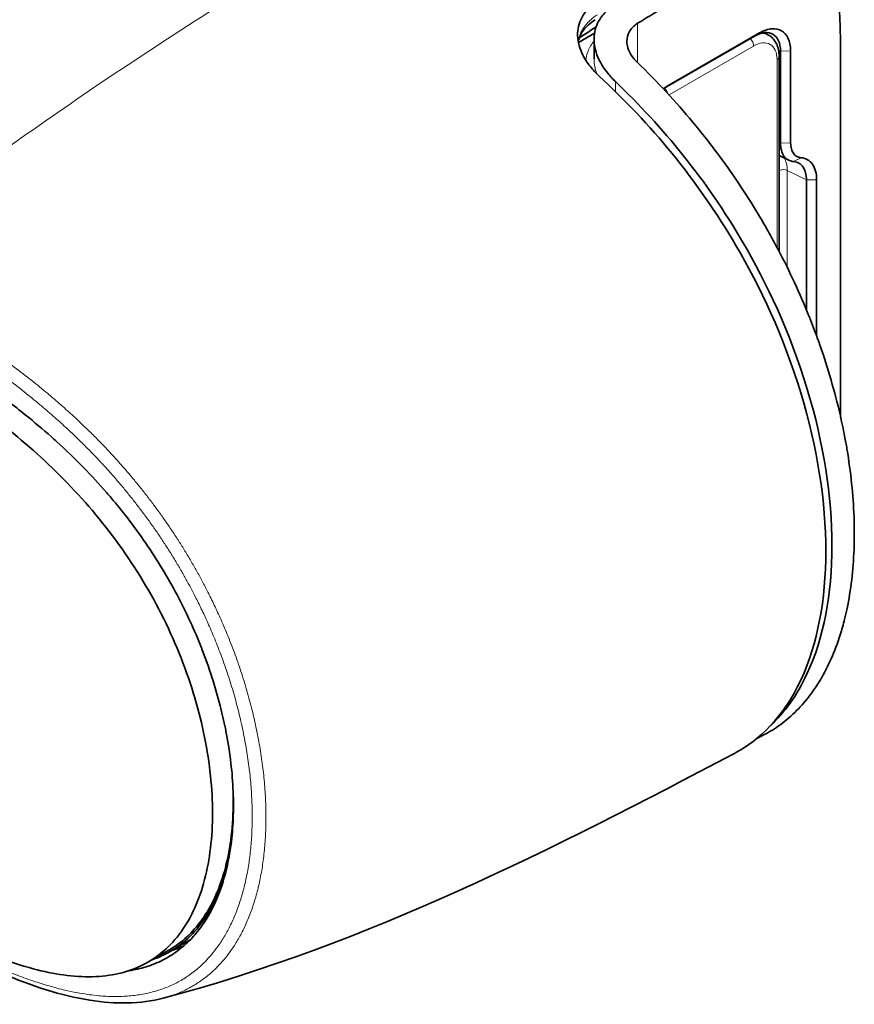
# Model space of a CAD drawing. Header units: millimetres. Extents: x 5 to 415, y 5 to 292.
# Tile 67 of 123: x 288 to 311, y 217 to 244. Entities that reach past the tile are written whole.
import ezdxf

# ---------------------------------------------------------------- set-up
doc = ezdxf.new("R2010")
doc.units = ezdxf.units.MM
doc.layers.add('Sichtbar (ISO)', color=7, linetype='Continuous', lineweight=35)
doc.layers.add('Sichtbar schmal (ISO)', color=7, linetype='Continuous', lineweight=18)

msp = doc.modelspace()

# ---------------------------------------------------------------- linework, layer by layer
at = {"layer": 'Sichtbar (ISO)'}
for p, q in [((304.00336877, 243.17023291), (303.56350809, 242.91627923)), ((303.98916847, 242.99903446), (303.98916847, 242.47056219)), ((308.35861277, 243.08788863), (305.8953903, 241.66574648)), ((308.49489407, 243.17217027), (305.98454416, 241.72281907)), ((308.74436756, 243.11473415), (308.63026808, 243.18060951)), ((309.34310951, 240.17730512), (309.34310951, 242.68245401)), ((309.03076366, 237.22163778), (309.03076366, 242.52952966)), ((309.06528848, 240.17449784), (309.06528848, 242.67987964)), ((310.70459776, 232.70887271), (310.70459728, 242.45995415)), ((309.03076366, 239.83681787), (309.29187116, 239.70641415)), ((309.77239526, 235.63424436), (309.77239526, 239.16894345)), ((310.05021629, 234.92174569), (310.05021629, 239.1717075)), ((292.92949384, 218.4346133), (292.43451909, 218.1488395)), ((292.40955502, 218.19216003), (291.84386959, 217.8655614))]:
    msp.add_line(p, q, dxfattribs=at)
for points, knots in [([(310.70459796, 242.45995453), (310.70460838, 242.99661389), (310.69283501, 243.60385095), (310.6044512, 244.56144942), (310.53969389, 244.93461763), (310.34776134, 245.44059314), (310.2504345, 245.57168349), (310.01322237, 245.78149922), (309.85834828, 245.81689489), (309.54843319, 245.83621892), (309.3408167, 245.79134317), (308.73450178, 245.58387667), (308.26225749, 245.32684982), (307.76686334, 245.02253949)], [-0.57849773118, -0.57849773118, -0.57849773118, -0.57849773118, -0.50501068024, -0.50501068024, -0.4426948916, -0.4426948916, -0.39366512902, -0.39366512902, -0.32006885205, -0.32006885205, -0.21028722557, -0.21028722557, -0.00000166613, -0.00000166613, -0.00000166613, -0.00000166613]), ([(307.76686334, 245.02253949), (307.35673316, 244.77067061), (306.89437494, 244.48737406), (306.09297316, 243.99643487), (305.62699851, 243.71104859), (305.17692856, 243.43500659)], [0.00000166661, 0.00000166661, 0.00000166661, 0.00000166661, 0.17409293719, 0.17409293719, 0.36945264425, 0.36945264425, 0.36945264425, 0.36945264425]), ([(304.12848356, 242.00054069), (304.04056677, 242.08184051), (303.960772, 242.16691363), (303.80856429, 242.35681452), (303.73978008, 242.46209713), (303.59646561, 242.74514682), (303.54767868, 242.92371025), (303.53849187, 243.27066977), (303.57668972, 243.43610825), (303.70328807, 243.67715058), (303.7633447, 243.7604767), (303.90637965, 243.91192405), (303.98803436, 243.98007651), (304.07997359, 244.04109017)], [-0.31314198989, -0.31314198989, -0.31314198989, -0.31314198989, -0.27423587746, -0.27423587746, -0.22913152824, -0.22913152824, -0.15516820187, -0.15516820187, -0.08249645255, -0.08249645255, -0.0404715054, -0.0404715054, -0.000001, -0.000001, -0.000001, -0.000001]), ([(304.52646108, 243.92288677), (304.43037674, 243.85906608), (304.3455509, 243.78724939), (304.19637675, 243.62474565), (304.13425756, 243.53369493), (304.01766, 243.28991481), (303.98478779, 243.13169373), (303.99464919, 242.79757349), (304.03986714, 242.62411099), (304.1833814, 242.32319494), (304.26520621, 242.19628811), (304.3984365, 242.03236279), (304.43431724, 241.99127456), (304.48954889, 241.93218746), (304.50743677, 241.91363178), (304.54183047, 241.8790163), (304.55824972, 241.86292145), (304.57497148, 241.84697501)], [0.000001, 0.000001, 0.000001, 0.000001, 0.04229690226, 0.04229690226, 0.08737080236, 0.08737080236, 0.15581830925, 0.15581830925, 0.22659534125, 0.22659534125, 0.27994387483, 0.27994387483, 0.29815190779, 0.29815190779, 0.30659211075, 0.30659211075, 0.31404090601, 0.31404090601, 0.31404090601, 0.31404090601]), ([(304.02308344, 243.53405852), (303.88896095, 243.44761931), (303.78055027, 243.34845731), (303.62923378, 243.14812412), (303.58201605, 243.04588903), (303.5590889, 242.94011015)], [0, 0, 0, 0, 0.06302574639, 0.06302574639, 0.12403302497, 0.12403302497, 0.12403302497, 0.12403302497]), ([(305.16469583, 242.37490701), (305.15778092, 242.38160691), (305.15097179, 242.3883618), (305.13676265, 242.40279743), (305.12939096, 242.41049097), (305.1024232, 242.43941413), (305.0837387, 242.46103701), (305.01248563, 242.55033631), (304.96950012, 242.62094807), (304.90140736, 242.7808695), (304.88265239, 242.86983098), (304.88554427, 243.04138987), (304.90627197, 243.12277584), (304.97156515, 243.24543061), (305.0046601, 243.29017435), (305.08298182, 243.36965202), (305.12723261, 243.40452648), (305.17692856, 243.43500659)], [-0.15906701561, -0.15906701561, -0.15906701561, -0.15906701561, -0.15593909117, -0.15593909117, -0.1524343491, -0.1524343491, -0.14286981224, -0.14286981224, -0.11364227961, -0.11364227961, -0.07808976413, -0.07808976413, -0.04334845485, -0.04334845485, -0.02109545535, -0.02109545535, -0.00000099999, -0.00000099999, -0.00000099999, -0.00000099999]), ([(308.49489406, 243.17215491), (308.5537829, 243.20609582), (308.61260853, 243.23257375), (308.72776359, 243.27039699), (308.7841054, 243.2817405), (308.93330233, 243.29185762), (309.02116185, 243.27429614), (309.16844387, 243.1892543), (309.22757836, 243.12194102), (309.29340622, 242.98767046), (309.31174955, 242.93320823), (309.33656493, 242.81458069), (309.34304539, 242.75040607), (309.34309621, 242.68244633)], [-0.1883453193, -0.1883453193, -0.1883453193, -0.1883453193, -0.1633606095, -0.1633606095, -0.13836563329, -0.13836563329, -0.09417089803, -0.09417089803, -0.04997639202, -0.04997639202, -0.0249839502, -0.0249839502, -0.00000315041, -0.00000315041, -0.00000315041, -0.00000315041]), ([(309.06528373, 242.679887), (309.0660744, 242.78733826), (309.04893212, 242.88283709), (308.97808605, 243.03913798), (308.92561978, 243.09881505), (308.79531604, 243.17403683), (308.71868879, 243.18888289), (308.54665092, 243.17280322), (308.45277785, 243.14140895), (308.35862884, 243.08787996)], [-0.15744317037, -0.15744317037, -0.15744317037, -0.15744317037, -0.11780686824, -0.11780686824, -0.07871986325, -0.07871986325, -0.03963288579, -0.03963288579, -0.0000027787, -0.0000027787, -0.0000027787, -0.0000027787]), ([(308.74436756, 243.11473415), (308.78363746, 243.09206165), (308.81974211, 243.06398821), (308.88322237, 242.9997488), (308.91060839, 242.96364871), (308.95638242, 242.886342), (308.97481501, 242.84514547), (309.00358971, 242.75949893), (309.01395285, 242.71503113), (309.02753889, 242.62382613), (309.03076366, 242.57707516), (309.03076366, 242.52952966)], [0.7853981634, 0.7853981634, 0.7853981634, 0.7853981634, 0.94247779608, 0.94247779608, 1.09955742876, 1.09955742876, 1.25663706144, 1.25663706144, 1.41371669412, 1.41371669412, 1.57079632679, 1.57079632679, 1.57079632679, 1.57079632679]), ([(308.61526214, 224.05609822), (308.65399807, 224.07652618), (308.69229128, 224.09762889), (308.73014204, 224.11940725), (308.80744571, 224.1638858), (308.88290388, 224.21118273), (308.95655357, 224.26123387), (309.1126936, 224.36734413), (309.26073367, 224.48580133), (309.40099349, 224.6165036), (309.5412533, 224.74720587), (309.67372992, 224.8901505), (309.79839729, 225.04574131), (309.87595196, 225.14253323), (309.9504772, 225.24423957), (310.02176275, 225.35082646), (310.06506711, 225.41557557), (310.10717564, 225.48212574), (310.14806437, 225.55045206), (310.25626219, 225.73125391), (310.35590937, 225.92447487), (310.44655134, 226.12965383), (310.53719332, 226.33483279), (310.61882186, 226.55197693), (310.69086509, 226.78028652), (310.73496047, 226.92002756), (310.77546909, 227.06395319), (310.81228362, 227.21194818), (310.83561685, 227.30574812), (310.85746587, 227.4011827), (310.877808, 227.49822835), (310.9302454, 227.74838997), (310.97263503, 228.00926336), (311.00448301, 228.2789751), (311.03633098, 228.54868683), (311.05766304, 228.8272167), (311.06829668, 229.11348572), (311.07356604, 229.2553423), (311.07620706, 229.3991007), (311.07620729, 229.54444203), (311.07620753, 229.69240204), (311.07347089, 229.84200233), (311.06800972, 229.99289188), (311.05718405, 230.29200045), (311.03565891, 230.59617127), (311.00360473, 230.90415411), (310.97155056, 231.21213696), (310.92893358, 231.52394743), (310.87630954, 231.83680195), (310.85638846, 231.95523452), (310.83503941, 232.07381115), (310.81228252, 232.19250092), (310.77492422, 232.38734508), (310.73377328, 232.58249293), (310.68892818, 232.7777648), (310.61676559, 233.09198697), (310.5350223, 233.40654857), (310.44428933, 233.7198867), (310.35355637, 234.03322482), (310.25385768, 234.34533337), (310.14537756, 234.65588011), (310.10535037, 234.77046622), (310.06412669, 234.88483661), (310.0217466, 234.99888049), (309.94926986, 235.19391383), (309.87340946, 235.38799077), (309.7945097, 235.58051539), (309.66947405, 235.88561695), (309.53683813, 236.18684875), (309.39654491, 236.48492607), (309.2562517, 236.78300339), (309.10828956, 237.07791573), (308.95265435, 237.36948194), (308.88018516, 237.50524537), (308.80604886, 237.64028585), (308.73015633, 237.77469817), (308.64306168, 237.92895043), (308.55365434, 238.08237624), (308.46183308, 238.23515325), (308.29000063, 238.52105709), (308.10971851, 238.80468934), (307.92090611, 239.08578824), (307.73209371, 239.36688715), (307.53477917, 239.64547034), (307.32754357, 239.92251371), (307.23052765, 240.05220966), (307.13132047, 240.18157493), (307.0298371, 240.3105545), (306.91454196, 240.45708803), (306.79630871, 240.60312305), (306.67499549, 240.7487014), (306.44690175, 241.02241858), (306.2079736, 241.29450219), (305.9565207, 241.56569053), (305.70506781, 241.83687887), (305.44107419, 242.10712206), (305.16469583, 242.37490701)], [0.18266734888, 0.18266734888, 0.18266734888, 0.18266734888, 0.190631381, 0.190631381, 0.190631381, 0.20689655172, 0.20689655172, 0.20689655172, 0.24137931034, 0.24137931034, 0.24137931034, 0.27586206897, 0.27586206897, 0.27586206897, 0.29731354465, 0.29731354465, 0.29731354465, 0.31034482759, 0.31034482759, 0.31034482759, 0.34482758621, 0.34482758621, 0.34482758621, 0.37931034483, 0.37931034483, 0.37931034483, 0.4004161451, 0.4004161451, 0.4004161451, 0.41379310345, 0.41379310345, 0.41379310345, 0.44827586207, 0.44827586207, 0.44827586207, 0.48275862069, 0.48275862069, 0.48275862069, 0.49984606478, 0.49984606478, 0.49984606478, 0.51724137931, 0.51724137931, 0.51724137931, 0.55172413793, 0.55172413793, 0.55172413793, 0.58620689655, 0.58620689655, 0.58620689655, 0.59926050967, 0.59926050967, 0.59926050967, 0.62068965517, 0.62068965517, 0.62068965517, 0.65517241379, 0.65517241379, 0.65517241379, 0.68965517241, 0.68965517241, 0.68965517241, 0.70237868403, 0.70237868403, 0.70237868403, 0.72413793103, 0.72413793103, 0.72413793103, 0.75862068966, 0.75862068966, 0.75862068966, 0.79310344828, 0.79310344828, 0.79310344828, 0.80915982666, 0.80915982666, 0.80915982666, 0.8275862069, 0.8275862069, 0.8275862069, 0.86206896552, 0.86206896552, 0.86206896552, 0.89655172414, 0.89655172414, 0.89655172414, 0.9126945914, 0.9126945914, 0.9126945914, 0.93103448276, 0.93103448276, 0.93103448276, 0.96551724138, 0.96551724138, 0.96551724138, 1, 1, 1, 1]), ([(307.78029547, 223.53212496), (307.80535543, 223.54527219), (307.83025821, 223.55870047), (308.4698214, 223.91308082), (309.13856766, 224.51235305), (310.07589309, 226.53303194), (310.30146558, 227.73159865), (310.3014677, 230.39956065), (310.07588975, 231.85854304), (309.15264074, 234.9148955), (308.50083338, 236.28005023), (307.33749161, 238.26795002), (306.74998739, 239.10985521), (305.48941744, 240.65744222), (304.81885134, 241.36192587), (304.12848356, 242.00054069)], [-2.1392751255, -2.1392751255, -2.1392751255, -2.1392751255, -2.1233366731, -2.1233366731, -1.7272923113, -1.7272923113, -1.3629992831, -1.3629992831, -0.9987001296, -0.9987001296, -0.614094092, -0.614094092, -0.3058953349, -0.3058953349, -0.0000030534, -0.0000030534, -0.0000030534, -0.0000030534]), ([(304.57497148, 241.84697501), (305.21461507, 241.23603775), (305.83655409, 240.56542948), (307.00565528, 239.10282129), (307.55151054, 238.31276196), (308.68046166, 236.38342259), (309.32688471, 235.02625408), (310.24324264, 231.99213173), (310.46747751, 230.54112393), (310.4674752, 227.88824548), (310.24324636, 226.69609955), (309.5133819, 225.12219811), (309.16597366, 224.65788787), (308.79373062, 224.30721707)], [0.0000032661, 0.0000032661, 0.0000032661, 0.0000032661, 0.2855394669, 0.2855394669, 0.5715444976, 0.5715444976, 0.9529544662, 0.9529544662, 1.315475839, 1.315475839, 1.6779904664, 1.6779904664, 1.9080157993, 1.9080157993, 1.9080157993, 1.9080157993]), ([(309.065284, 240.17450022), (309.06569885, 240.1029145), (309.07403343, 240.03640279), (309.10668265, 239.91668422), (309.13084408, 239.86400355), (309.19294776, 239.77599964), (309.23061891, 239.74104548), (309.31799136, 239.69066163), (309.36730765, 239.67546676), (309.42071275, 239.67079162)], [-0.10484355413, -0.10484355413, -0.10484355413, -0.10484355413, -0.07862175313, -0.07862175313, -0.05241210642, -0.05241210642, -0.02621344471, -0.02621344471, -0.00000164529, -0.00000164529, -0.00000164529, -0.00000164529]), ([(309.62594904, 239.77507166), (309.58320865, 239.77890117), (309.54377355, 239.79121942), (309.47395294, 239.83146705), (309.44354641, 239.85940332), (309.39419391, 239.92959087), (309.37526917, 239.97181149), (309.34974094, 240.06716518), (309.34313382, 240.12032657), (309.34311485, 240.17730821)], [0.000001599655, 0.000001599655, 0.000001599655, 0.000001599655, 0.020942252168, 0.020942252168, 0.041877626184, 0.041877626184, 0.062812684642, 0.062812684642, 0.083753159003, 0.083753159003, 0.083753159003, 0.083753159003]), ([(310.05020306, 239.17169986), (310.05018554, 239.25718265), (310.04027851, 239.33693043), (310.00198714, 239.47996913), (309.97359781, 239.54330157), (309.89956909, 239.64858914), (309.85396109, 239.69049942), (309.74922843, 239.75087685), (309.6900728, 239.76935323), (309.62595498, 239.77508695)], [0.00000165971, 0.00000165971, 0.00000165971, 0.00000165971, 0.03141375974, 0.03141375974, 0.06281743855, 0.06281743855, 0.09422125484, 0.09422125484, 0.12563372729, 0.12563372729, 0.12563372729, 0.12563372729]), ([(309.420721, 239.67079581), (309.47443585, 239.66595723), (309.5239034, 239.65068456), (309.61127424, 239.60030735), (309.64878073, 239.56544048), (309.71023997, 239.4777598), (309.73391215, 239.42531522), (309.76530117, 239.30620975), (309.77286828, 239.24008322), (309.77240286, 239.16894792)], [0.00000492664, 0.00000492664, 0.00000492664, 0.00000492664, 0.02621210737, 0.02621210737, 0.05241009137, 0.05241009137, 0.0786306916, 0.0786306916, 0.10486160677, 0.10486160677, 0.10486160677, 0.10486160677]), ([(291.32349694, 217.63335456), (291.48789404, 217.65842538), (291.64338594, 217.69396426), (291.7919136, 217.73962815), (291.95117708, 217.78859269), (292.10237115, 217.84931738), (292.24523319, 217.92142168), (292.38809523, 217.99352598), (292.52266782, 218.07694222), (292.64981452, 218.17138221), (292.77696121, 218.26582219), (292.89666447, 218.37130818), (293.00906503, 218.48786831), (293.11267185, 218.59530927), (293.21006891, 218.71216732), (293.30109202, 218.83869746), (293.3088177, 218.84943684), (293.31649734, 218.86024604), (293.32413091, 218.8711251), (293.42170233, 219.0101799), (293.51176731, 219.1606281), (293.5940743, 219.32254016), (293.67638129, 219.48445221), (293.75091176, 219.65784644), (293.81701177, 219.84236633), (293.86756172, 219.98347781), (293.9131773, 220.13109891), (293.95351695, 220.28490592), (293.96592614, 220.33221969), (293.97783618, 220.38011838), (293.98923937, 220.42859059), (294.0377119, 220.63463562), (294.07699774, 220.85107047), (294.10651153, 221.07609044), (294.13602532, 221.3011104), (294.15577809, 221.53470729), (294.16550508, 221.7751571), (294.170219, 221.8916845), (294.17258079, 222.00982001), (294.17258017, 222.12930507), (294.17257951, 222.25637282), (294.16990685, 222.38496675), (294.16457947, 222.51475904), (294.15424261, 222.76659834), (294.13390047, 223.02295699), (294.10386298, 223.28175974), (294.07382549, 223.54056248), (294.03409178, 223.801809), (293.98519945, 224.06338289), (293.9750293, 224.11779319), (293.96446373, 224.17221749), (293.95350724, 224.22664421), (293.91179113, 224.43387033), (293.86440888, 224.64112757), (293.8116756, 224.8477556), (293.74509224, 225.10865328), (293.66998661, 225.36854517), (293.58683538, 225.62655894), (293.50368414, 225.88457272), (293.41247776, 226.14070783), (293.31377092, 226.39377972), (293.3095566, 226.4045847), (293.30532861, 226.41538411), (293.30108698, 226.4261779), (293.20598196, 226.66819395), (293.10402707, 226.90737828), (292.9957975, 227.14317552), (292.88274094, 227.38948918), (292.7628668, 227.63211322), (292.63595697, 227.8717252), (292.51135223, 228.10698507), (292.37995916, 228.33933946), (292.24137533, 228.5690409), (292.23881165, 228.57329019), (292.23624549, 228.57753857), (292.23367686, 228.58178604), (292.09225744, 228.81563642), (291.94340131, 229.04675829), (291.7857169, 229.27695413), (291.62803249, 229.50714998), (291.46149994, 229.736402), (291.28513152, 229.96499301), (291.14432109, 230.14749733), (290.99724888, 230.3295986), (290.84232511, 230.51232357), (290.80320318, 230.55846597), (290.76357959, 230.60464574), (290.72342645, 230.65088179), (290.52426598, 230.88021366), (290.31212324, 231.11091715), (290.08502537, 231.34325951), (289.8579275, 231.57560188), (289.6159075, 231.80965248), (289.35406203, 232.04758654), (289.30564638, 232.09158093), (289.25654942, 232.13570658), (289.20674814, 232.17996437), (288.98721004, 232.37506518), (288.75397884, 232.57274928), (288.5047608, 232.77347988), (288.19900872, 233.01974536), (287.86916933, 233.27042231), (287.5162158, 233.52314248), (287.48880683, 233.54276772), (287.46125811, 233.56240661), (287.43356992, 233.58205868), (287.10470894, 233.81547224), (286.75614873, 234.05062327), (286.38744387, 234.28821075), (286.13050713, 234.45377666), (285.86375976, 234.62057548), (285.58680517, 234.78953776), (285.43286788, 234.88345061), (285.27577943, 234.97803845), (285.11543102, 235.07356441), (284.6665935, 235.34095487), (284.19234221, 235.61528436), (283.69323315, 235.90344102)], [0.21803808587, 0.21803808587, 0.21803808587, 0.21803808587, 0.24324324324, 0.24324324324, 0.24324324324, 0.27027027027, 0.27027027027, 0.27027027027, 0.2972972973, 0.2972972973, 0.2972972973, 0.32432432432, 0.32432432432, 0.32432432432, 0.34923687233, 0.34923687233, 0.34923687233, 0.35135135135, 0.35135135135, 0.35135135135, 0.37837837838, 0.37837837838, 0.37837837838, 0.40540540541, 0.40540540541, 0.40540540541, 0.42607430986, 0.42607430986, 0.42607430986, 0.43243243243, 0.43243243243, 0.43243243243, 0.45945945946, 0.45945945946, 0.45945945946, 0.48648648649, 0.48648648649, 0.48648648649, 0.49958439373, 0.49958439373, 0.49958439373, 0.51351351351, 0.51351351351, 0.51351351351, 0.54054054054, 0.54054054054, 0.54054054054, 0.56756756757, 0.56756756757, 0.56756756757, 0.57318949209, 0.57318949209, 0.57318949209, 0.59459459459, 0.59459459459, 0.59459459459, 0.62162162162, 0.62162162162, 0.62162162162, 0.64864864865, 0.64864864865, 0.64864864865, 0.64980257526, 0.64980257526, 0.64980257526, 0.67567567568, 0.67567567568, 0.67567567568, 0.7027027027, 0.7027027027, 0.7027027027, 0.72923883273, 0.72923883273, 0.72923883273, 0.72972972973, 0.72972972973, 0.72972972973, 0.75675675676, 0.75675675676, 0.75675675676, 0.78378378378, 0.78378378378, 0.78378378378, 0.80536183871, 0.80536183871, 0.80536183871, 0.81081081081, 0.81081081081, 0.81081081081, 0.83783783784, 0.83783783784, 0.83783783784, 0.86486486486, 0.86486486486, 0.86486486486, 0.8698622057, 0.8698622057, 0.8698622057, 0.89189189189, 0.89189189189, 0.89189189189, 0.91891891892, 0.91891891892, 0.91891891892, 0.92101773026, 0.92101773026, 0.92101773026, 0.94594594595, 0.94594594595, 0.94594594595, 0.96331749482, 0.96331749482, 0.96331749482, 0.97297297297, 0.97297297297, 0.97297297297, 1, 1, 1, 1]), ([(283.23361855, 235.5101589), (283.8715959, 235.14183529), (284.50198349, 234.77762858), (285.12404762, 234.39812188), (285.74611149, 234.01861533), (286.35985191, 233.6238088), (286.96132965, 233.19689898), (287.56280739, 232.76998916), (288.15202247, 232.31097605), (288.71828928, 231.8077458), (289.28455609, 231.30451555), (289.82787465, 230.75706816), (290.33148734, 230.16310848), (290.83510003, 229.56914879), (291.29900685, 228.92867681), (291.70607762, 228.25395543), (292.11314839, 227.57923405), (292.46338311, 226.87026328), (292.74592728, 226.15122796), (293.02847145, 225.43219265), (293.24332507, 224.70309278), (293.38675144, 223.99060007), (293.5301778, 223.27810736), (293.6021769, 222.58222181), (293.60218044, 221.92790176), (293.60218398, 221.27358171), (293.53019195, 220.66082717), (293.38676122, 220.11393791), (293.2433305, 219.56704866), (293.02846108, 219.08602469), (292.74593145, 218.69324383), (292.46340182, 218.30046297), (292.11321198, 217.99592522), (291.70612395, 217.79125005), (291.29903592, 217.58657489), (290.83504971, 217.48176231), (290.33143669, 217.46931772), (289.82782366, 217.45687313), (289.28458382, 217.53679654), (288.71834782, 217.68743035), (288.15211182, 217.83806415), (287.56287965, 218.05940834), (286.96136249, 218.3270393), (286.35984533, 218.59467026), (285.74604318, 218.90858798), (285.12400963, 219.24736254), (284.5113256, 219.58104512), (283.89065575, 219.93884292), (283.26238585, 220.30157472)], [0, 0, 0, 0, 0.0625587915, 0.0625587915, 0.0625587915, 0.1251175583, 0.1251175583, 0.1251175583, 0.1876763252, 0.1876763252, 0.1876763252, 0.250235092, 0.250235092, 0.250235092, 0.3127938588, 0.3127938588, 0.3127938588, 0.3753526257, 0.3753526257, 0.3753526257, 0.4379113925, 0.4379113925, 0.4379113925, 0.5004701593, 0.5004701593, 0.5004701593, 0.5630289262, 0.5630289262, 0.5630289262, 0.625587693, 0.625587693, 0.625587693, 0.6881464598, 0.6881464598, 0.6881464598, 0.7507052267, 0.7507052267, 0.7507052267, 0.8132639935, 0.8132639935, 0.8132639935, 0.8758227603, 0.8758227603, 0.8758227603, 0.9383815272, 0.9383815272, 0.9383815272, 1, 1, 1, 1]), ([(294.16303748, 222.55070795), (294.16625524, 222.45109846), (294.1786337, 221.69179985), (294.02388534, 220.37467126), (293.40390962, 218.98674372), (292.75829941, 218.3935077), (292.40955502, 218.19216003)], [-0.50870926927, -0.50870926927, -0.50870926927, -0.50870926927, -0.49952328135, -0.43808706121, -0.37665084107, -0.32225764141, -0.32225764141, -0.32225764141, -0.32225764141]), ([(293.96761889, 220.33977986), (293.82369095, 219.8190284), (293.61410247, 219.35969524), (293.34210894, 218.98157439), (293.05788284, 218.58644804), (292.70551231, 218.28000308), (292.29596173, 218.07409014), (292.1868795, 218.01924602), (292.07374091, 217.97153366), (291.95688035, 217.93080819)], [0.5657213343, 0.5657213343, 0.5657213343, 0.5657213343, 0.62558768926, 0.62558768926, 0.62558768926, 0.68814645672, 0.68814645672, 0.68814645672, 0.70480874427, 0.70480874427, 0.70480874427, 0.70480874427]), ([(292.26237835, 216.88775368), (291.64469478, 216.7246111), (290.95972894, 216.71857367), (289.48414352, 216.95402559), (288.67647769, 217.21998039), (286.6428522, 218.08137888), (285.40554022, 218.77783934), (284.03589577, 219.56634645), (283.89560923, 219.64733475), (283.75535618, 219.72831206)], [0, 0, 0, 0, 0.3075629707, 0.3075629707, 0.6500839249, 0.6500839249, 1.1713833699, 1.1713833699, 1.2308866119, 1.2308866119, 1.2308866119, 1.2308866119]), ([(292.81289237, 218.30207674), (292.78382609, 218.28915191), (292.7543066, 218.27661142), (292.64696391, 218.23314952), (292.56896187, 218.20549819), (292.49056799, 218.1812192)], [-1.191814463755, -1.191814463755, -1.191814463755, -1.191814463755, -1.180045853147, -1.180045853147, -1.149677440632, -1.149677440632, -1.149677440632, -1.149677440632])]:
    msp.add_open_spline(points, degree=3, knots=knots, dxfattribs=at)
msp.add_rational_spline([(303.58732134, 243.0369034), (303.8170218, 243.18823579), (304.04767033, 243.34019141)], [1.00004292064, 1.00005151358, 1.0000559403], degree=2, dxfattribs=at)
for points in [[(305.87609166, 241.6519426), (305.91204116, 241.67813955), (305.94828755, 241.70184968), (305.98454416, 241.72280047)], [(308.61526194, 224.05609872), (308.54554182, 224.01933096), (308.47578978, 223.98256579), (308.40600496, 223.94580476)], [(307.78029427, 223.53212709), (302.96246049, 221.004879), (297.86563261, 218.36927449), (292.26328355, 216.88799288)], [(292.92949384, 218.4346133), (292.95174531, 218.4474602), (292.97381255, 218.46061975), (292.99569363, 218.47408986)], [(292.26328355, 216.88799289), (292.26298184, 216.88791311), (292.2626801, 216.88783337), (292.26237835, 216.88775368)]]:
    msp.add_open_spline(points, degree=3, dxfattribs=at)
at = {"layer": 'Sichtbar schmal (ISO)'}
for p, q in [((305.17692769, 242.36304604), (305.17692856, 243.43500659)), ((308.49489372, 243.17216363), (308.35863358, 243.0878827)), ((308.33578891, 242.81530347), (306.03118415, 241.48473929)), ((309.01463792, 242.70515325), (309.06528373, 242.679887)), ((309.06529611, 242.67988711), (309.34308069, 242.68244758)), ((308.97218501, 237.33279969), (308.97218501, 242.44788001)), ((304.57496331, 241.57539541), (304.57497148, 241.84695079)), ((305.92674648, 241.6870717), (305.98454155, 241.72280689)), ((288.96286304, 240.71198818), (288.96286304, 240.71200147)), ((309.06528862, 240.17449934), (309.03076366, 240.19174303)), ((309.34311031, 240.17730639), (309.06529061, 240.17449834)), ((309.42070893, 239.6707949), (309.62595096, 239.77507839)), ((309.25121931, 236.78697217), (309.25121072, 239.4292401)), ((309.25121074, 239.42925552), (309.77239134, 239.16895019)), ((309.77240279, 239.1689503), (310.05020976, 239.17170385))]:
    msp.add_line(p, q, dxfattribs=at)
for centre, major_axis, ratio, start_param, end_param in [((308.19436756, 242.89695313), (-0.1, 0.17320508), 0.5773502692, 3.926990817, 5.1416093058), ((308.33578891, 242.08045654), (0.45, 0.77942286), 0.5773502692, 5.4977871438, 7.0685834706), ((308.19436756, 242.1621062), (0.55, 0.95262794), 0.5773502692, 0.4108587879, 0.410902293), ((308.19436756, 242.1621062), (0.55, 0.95262794), 0.5773502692, 0, 0.3119140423), ((308.83076366, 242.52952966), (0.2, 0), 0.5773502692, 5.4977871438, 6.2831853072), ((305.86091518, 241.54973377), (0.1, -0.17320508), 0.5773502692, 1.1077393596, 2.0000166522), ((308.54819861, 239.01912097), (0.49185039, 0.8700114), 0.577335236, 5.4925597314, 5.9906308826), ((309.14896171, 239.36595363), (0.15, 0), 0.5773502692, 0.8208963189, 2.3562591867)]:
    msp.add_ellipse(centre, major_axis=major_axis, ratio=ratio, start_param=start_param, end_param=end_param, dxfattribs=at)
for points, knots in [([(299.81853978, 247.66264504), (299.16678297, 247.26406104), (297.48029611, 246.23135812), (294.75564663, 244.54310047), (291.81323826, 242.66050616), (288.15636193, 240.19263521), (285.57307491, 238.25246844), (283.85992916, 236.82895106)], [0, 0, 0, 0, 0.11786679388, 0.29638494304, 0.4749030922, 0.65342124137, 0.99999844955, 0.99999844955, 0.99999844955, 0.99999844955]), ([(304.07987907, 243.66815137), (304.0422703, 243.6436584), (303.97071288, 243.59287411), (303.87425936, 243.51069903), (303.78948576, 243.4233327), (303.71653754, 243.3309245), (303.65589376, 243.23405479), (303.60784934, 243.13318246), (303.57584494, 243.038356), (303.56198059, 242.976771), (303.55729325, 242.95068798)], [0, 0, 0, 0, 0.05343267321, 0.10610053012, 0.15883097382, 0.21138040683, 0.26378639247, 0.31606666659, 0.36817975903, 0.40579691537, 0.40579691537, 0.40579691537, 0.40579691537]), ([(303.76682975, 242.42685057), (303.7762467, 242.51215003), (303.79648636, 242.59441104), (303.82656083, 242.67309331), (303.86480473, 242.77314886), (303.91895424, 242.86741988), (303.9891689, 242.95562494)], [0.55487444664, 0.55487444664, 0.55487444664, 0.55487444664, 0.66666666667, 0.66666666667, 0.66666666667, 0.80882616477, 0.80882616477, 0.80882616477, 0.80882616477]), ([(304.06735551, 242.05896263), (304.05715011, 242.08673054), (304.03467432, 242.15412233), (304.00826547, 242.26030903), (303.99237993, 242.36988347), (303.98916881, 242.43942535), (303.98916857, 242.47056219)], [0.33610575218, 0.33610575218, 0.33610575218, 0.33610575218, 0.37225407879, 0.42400643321, 0.4756609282, 0.51825715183, 0.51825715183, 0.51825715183, 0.51825715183]), ([(283.85992928, 236.82895035), (284.16686136, 236.65174791), (284.75468466, 236.31231704), (285.59637371, 235.81406721), (286.35723044, 235.34455822), (287.03872702, 234.90174213), (287.64639776, 234.48402147), (288.18694138, 234.09059314), (288.66724653, 233.72063952), (289.09416004, 233.37330618), (289.47401658, 233.04773181), (289.81171868, 232.74372358), (290.11084001, 232.46188727), (290.37532925, 232.20200085), (290.61126549, 231.96104711), (290.82705182, 231.73258095), (291.03150154, 231.50844603), (291.23088032, 231.28209509), (291.42764134, 231.05052305), (291.62161043, 230.81367529), (291.81226916, 230.57207362), (291.99942915, 230.32580773), (292.18282333, 230.07506616), (292.36208806, 229.82018373), (292.53703914, 229.56125386), (292.70762452, 229.29813987), (292.87338461, 229.03130741), (293.0335894, 228.76171435), (293.18926706, 228.48771283), (293.34493002, 228.20081858), (293.50720619, 227.88643196), (293.68131184, 227.52923379), (293.86743282, 227.12037896), (294.05972499, 226.66174375), (294.24820415, 226.16566689), (294.42354294, 225.64900501), (294.58034342, 225.12414108), (294.71646109, 224.59686554), (294.83112208, 224.06893819), (294.92346415, 223.54239578), (294.99269922, 223.02006511), (295.03821982, 222.50506462), (295.05966017, 222.00049542), (295.05693063, 221.50947929), (295.0301667, 221.03492743), (294.9797179, 220.57946719), (294.90617134, 220.14545195), (294.81025235, 219.73461695), (294.69258311, 219.34766287), (294.55397483, 218.98575483), (294.39672565, 218.65306458), (294.22605041, 218.35600001), (294.04949349, 218.09970184), (293.87501414, 217.88530212), (293.70839503, 217.70892816), (293.551311, 217.56358962), (293.40093433, 217.4407436), (293.25182315, 217.33280108), (293.09919272, 217.23521897), (292.94091885, 217.14659794), (292.77714567, 217.06722431), (292.60868, 216.99730236), (292.4375116, 216.93725511), (292.32119356, 216.90330447), (292.26328355, 216.88799289)], [0.00000001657, 0.00000001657, 0.00000001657, 0.00000001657, 0.03054277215, 0.05843734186, 0.08352222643, 0.10594916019, 0.1259577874, 0.14379435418, 0.15969910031, 0.17390862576, 0.18665186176, 0.19809786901, 0.20832682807, 0.21741853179, 0.22556880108, 0.23308234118, 0.24030028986, 0.24749311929, 0.25472797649, 0.26195792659, 0.26918172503, 0.27641232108, 0.28364229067, 0.29086242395, 0.29807477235, 0.30529398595, 0.31253059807, 0.31973642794, 0.32689425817, 0.3342398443, 0.34223824, 0.35132321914, 0.36175081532, 0.37347203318, 0.38612096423, 0.39922523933, 0.41247923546, 0.42585462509, 0.43938383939, 0.4530631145, 0.46685075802, 0.48071533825, 0.4946220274, 0.5085227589, 0.52237201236, 0.53613798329, 0.54978775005, 0.56328340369, 0.57663330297, 0.58989859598, 0.60298396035, 0.61553744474, 0.6272029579, 0.63775710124, 0.64709522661, 0.65535559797, 0.66287644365, 0.6700671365, 0.67724400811, 0.68447669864, 0.69170569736, 0.69891587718, 0.70612358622, 0.71311463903, 0.71311463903, 0.71311463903, 0.71311463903]), ([(283.69322595, 236.49343523), (284.0001453, 236.31624018), (284.306917, 236.13909706), (284.61353291, 235.95971566), (284.89356378, 235.79588747), (285.1734647, 235.6301923), (285.45317133, 235.46091503), (285.70470447, 235.30868824), (285.95608049, 235.15356462), (286.20717152, 234.99428723), (286.43165738, 234.8518866), (286.65591545, 234.70616582), (286.87978807, 234.55624864), (287.07952041, 234.42249709), (287.27894594, 234.28540533), (287.47789054, 234.14440129), (287.65523848, 234.01870411), (287.83220423, 233.88989794), (288.00860825, 233.75755718), (288.16590652, 233.63954981), (288.32275814, 233.51873202), (288.47900226, 233.39481798), (288.61859296, 233.28411143), (288.75769877, 233.17093347), (288.89617737, 233.05510263), (289.02036628, 232.95122444), (289.14405075, 232.84521261), (289.26711084, 232.7369529), (289.37764373, 232.63971376), (289.48767289, 232.54066108), (289.5971019, 232.43973435), (289.69489538, 232.3495391), (289.79220955, 232.25784715), (289.88896433, 232.16462431), (289.97496191, 232.08176598), (290.06051758, 231.99769826), (290.14556934, 231.91240074), (290.22181409, 231.83593566), (290.2976539, 231.75848229), (290.37304004, 231.68002967), (290.44253673, 231.60770607), (290.51164787, 231.53453326), (290.58033224, 231.4605057), (290.64631448, 231.38939047), (290.71190288, 231.31748642), (290.77705913, 231.2447918), (290.84198862, 231.17235017), (290.90648897, 231.09912345), (290.97051757, 231.0251131), (291.0349203, 230.9506703), (291.09884575, 230.87543469), (291.16226161, 230.79941016), (291.22563446, 230.72343718), (291.28849842, 230.64667635), (291.35081863, 230.56915375), (291.41308582, 230.49169712), (291.47481018, 230.41348001), (291.5359545, 230.33452662), (291.59715636, 230.25549893), (291.65777707, 230.17573358), (291.71777795, 230.09525694), (291.77777363, 230.01478727), (291.83714957, 229.93360645), (291.89586538, 229.85174229), (291.95450131, 229.76998951), (292.01247891, 229.68755526), (292.06975633, 229.60446945), (292.126972, 229.52147322), (292.183489, 229.43782685), (292.23926415, 229.35356203), (292.29509238, 229.26921701), (292.35017734, 229.18425237), (292.40447409, 229.09870429), (292.4589017, 229.01295004), (292.5125373, 228.92660952), (292.56533499, 228.83971601), (292.6179081, 228.75319211), (292.66965042, 228.66611991), (292.72054221, 228.57853961), (292.771095, 228.49154269), (292.82080856, 228.40404443), (292.86965893, 228.31610071), (292.91979068, 228.22585015), (292.96901337, 228.13513046), (293.01730297, 228.04399628), (293.0698841, 227.94476291), (293.12135892, 227.84503809), (293.17169631, 227.74489307), (293.22887205, 227.63114334), (293.28458032, 227.51685146), (293.33877543, 227.40211999), (293.40097972, 227.270433), (293.46119057, 227.13816686), (293.51933971, 227.00547797), (293.58470269, 226.85632803), (293.64746069, 226.70664392), (293.70750874, 226.55664065), (293.77230949, 226.39476489), (293.83395432, 226.23251745), (293.89240514, 226.07015614), (293.95296011, 225.90195006), (294.01008697, 225.73362177), (294.06376092, 225.56547066), (294.11804813, 225.39539837), (294.16880309, 225.22550733), (294.21600572, 225.05608073), (294.26364068, 224.88510236), (294.30765795, 224.71459697), (294.3480395, 224.54484428), (294.38888547, 224.37313933), (294.42601161, 224.20220448), (294.45940056, 224.03231297), (294.49315985, 223.8605371), (294.52309857, 223.68982784), (294.54921975, 223.52045158), (294.57554786, 223.34973351), (294.59799771, 223.18036964), (294.61657523, 223.0126237), (294.63525642, 222.84394172), (294.65002193, 222.67689579), (294.66087919, 222.51174557), (294.67176941, 222.34609378), (294.6787276, 222.18234924), (294.68176274, 222.02076816), (294.68479658, 221.85925631), (294.68391073, 221.69990607), (294.67910331, 221.54298052), (294.67431369, 221.3866361), (294.66563148, 221.23269844), (294.65304791, 221.08143128), (294.64054, 220.93107377), (294.62417751, 220.78335475), (294.60395334, 220.63853803), (294.5838999, 220.49494377), (294.56004971, 220.35420304), (294.53239708, 220.21658061), (294.50505666, 220.08051202), (294.47399917, 219.94749171), (294.43922457, 219.81777703), (294.40482554, 219.68946327), (294.36678927, 219.56438411), (294.32513497, 219.44278383), (294.28374466, 219.3219542), (294.23878204, 219.20455948), (294.1902643, 219.09085459), (294.14240464, 218.97869198), (294.09108565, 218.87011978), (294.03632835, 218.76538998), (293.98379676, 218.66491712), (293.92810069, 218.56798066), (293.86926235, 218.47482103), (293.81458593, 218.38825104), (293.75719607, 218.30494248), (293.69712678, 218.22505511), (293.64278028, 218.15277858), (293.58624058, 218.08330243), (293.52758566, 218.0166946), (293.47568879, 217.95776113), (293.42213604, 217.90107311), (293.36697591, 217.84668633), (293.31818206, 217.79857658), (293.26813044, 217.75226754), (293.21685542, 217.70779654), (293.17017089, 217.6673069), (293.1224722, 217.62834092), (293.07378513, 217.5909276), (293.02723534, 217.55515666), (292.97978203, 217.52080505), (292.93144769, 217.4878987), (292.88320625, 217.4550556), (292.83408717, 217.42365221), (292.78411439, 217.39371365), (292.73375295, 217.36354225), (292.6825245, 217.33485856), (292.63044963, 217.30769277), (292.57840135, 217.28054085), (292.52550753, 217.25490529), (292.47180204, 217.2307758), (292.41823636, 217.20670913), (292.36386324, 217.1841407), (292.3087309, 217.16305296), (292.25361745, 217.14197246), (292.19774531, 217.12237163), (292.14115747, 217.10423329), (292.08451237, 217.08607659), (292.02715012, 217.06938535), (291.96911336, 217.05414116), (291.91102266, 217.03888281), (291.85225621, 217.02507422), (291.79285483, 217.01269675), (291.73345693, 217.00032), (291.67342418, 216.9893742), (291.61279594, 216.97984085), (291.55213148, 216.97030181), (291.49087082, 216.96217691), (291.42905135, 216.95544774), (291.36712361, 216.94870678), (291.30463511, 216.94336645), (291.2416233, 216.93941011), (291.17883514, 216.93546781), (291.1155274, 216.93289969), (291.05172984, 216.93168584), (290.98817337, 216.93047659), (290.92413078, 216.93061139), (290.85964216, 216.93204375), (290.79359393, 216.93351075), (290.72707785, 216.93633883), (290.66013637, 216.94047949), (290.58814232, 216.94493267), (290.51565624, 216.95090403), (290.44272722, 216.95833163), (290.36084768, 216.96667081), (290.27840981, 216.9768456), (290.19547824, 216.98876869), (290.10073361, 217.00239015), (290.00534462, 217.01829346), (289.90939889, 217.03634985), (289.80047523, 217.05684861), (289.69083404, 217.08012231), (289.58058984, 217.10599005), (289.45623546, 217.1351686), (289.33111384, 217.16764769), (289.20536456, 217.20317287), (289.06305466, 217.24337656), (288.9199409, 217.28748148), (288.77620243, 217.33509783), (288.61278206, 217.38923422), (288.44855418, 217.44790951), (288.28373447, 217.51056662), (288.09598624, 217.58194012), (287.90747005, 217.65848036), (287.71843339, 217.73938587), (287.50335747, 217.83143588), (287.28760782, 217.92913661), (287.07144447, 218.03145492), (286.82604475, 218.14761191), (286.58011186, 218.26972002), (286.3338781, 218.39637998), (286.07785748, 218.52807419), (285.8215116, 218.66468929), (285.56498839, 218.8047137), (285.31970606, 218.93860223), (285.0742616, 219.07560784), (284.82870903, 219.21451738), (284.61417738, 219.33587834), (284.39956321, 219.45869256), (284.1848754, 219.58216278), (284.02103512, 219.67638981), (283.85715195, 219.7709989), (283.69322656, 219.8656438)], [0, 0, 0, 0, 0.0305427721, 0.0305427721, 0.0305427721, 0.0584373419, 0.0584373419, 0.0584373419, 0.0835222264, 0.0835222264, 0.0835222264, 0.1059491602, 0.1059491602, 0.1059491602, 0.1259577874, 0.1259577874, 0.1259577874, 0.1437943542, 0.1437943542, 0.1437943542, 0.1596991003, 0.1596991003, 0.1596991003, 0.1739086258, 0.1739086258, 0.1739086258, 0.1866518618, 0.1866518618, 0.1866518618, 0.198097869, 0.198097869, 0.198097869, 0.2083268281, 0.2083268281, 0.2083268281, 0.2174185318, 0.2174185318, 0.2174185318, 0.2255688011, 0.2255688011, 0.2255688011, 0.2330823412, 0.2330823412, 0.2330823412, 0.2403002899, 0.2403002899, 0.2403002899, 0.2474931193, 0.2474931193, 0.2474931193, 0.2547279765, 0.2547279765, 0.2547279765, 0.2619579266, 0.2619579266, 0.2619579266, 0.269181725, 0.269181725, 0.269181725, 0.2764123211, 0.2764123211, 0.2764123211, 0.2836422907, 0.2836422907, 0.2836422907, 0.290862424, 0.290862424, 0.290862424, 0.2980747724, 0.2980747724, 0.2980747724, 0.3052939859, 0.3052939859, 0.3052939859, 0.3125305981, 0.3125305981, 0.3125305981, 0.3197364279, 0.3197364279, 0.3197364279, 0.3268942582, 0.3268942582, 0.3268942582, 0.3342398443, 0.3342398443, 0.3342398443, 0.34223824, 0.34223824, 0.34223824, 0.3513232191, 0.3513232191, 0.3513232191, 0.3617508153, 0.3617508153, 0.3617508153, 0.3734720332, 0.3734720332, 0.3734720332, 0.3861209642, 0.3861209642, 0.3861209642, 0.3992252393, 0.3992252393, 0.3992252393, 0.4124792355, 0.4124792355, 0.4124792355, 0.4258546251, 0.4258546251, 0.4258546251, 0.4393838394, 0.4393838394, 0.4393838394, 0.4530631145, 0.4530631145, 0.4530631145, 0.466850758, 0.466850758, 0.466850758, 0.4807153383, 0.4807153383, 0.4807153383, 0.4946220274, 0.4946220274, 0.4946220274, 0.5085227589, 0.5085227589, 0.5085227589, 0.5223720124, 0.5223720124, 0.5223720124, 0.5361379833, 0.5361379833, 0.5361379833, 0.5497877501, 0.5497877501, 0.5497877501, 0.5632834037, 0.5632834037, 0.5632834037, 0.576633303, 0.576633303, 0.576633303, 0.589898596, 0.589898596, 0.589898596, 0.6029839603, 0.6029839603, 0.6029839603, 0.6155374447, 0.6155374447, 0.6155374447, 0.6272029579, 0.6272029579, 0.6272029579, 0.6377571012, 0.6377571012, 0.6377571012, 0.6470952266, 0.6470952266, 0.6470952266, 0.655355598, 0.655355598, 0.655355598, 0.6628764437, 0.6628764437, 0.6628764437, 0.6700671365, 0.6700671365, 0.6700671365, 0.6772440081, 0.6772440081, 0.6772440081, 0.6844766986, 0.6844766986, 0.6844766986, 0.6917056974, 0.6917056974, 0.6917056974, 0.6989158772, 0.6989158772, 0.6989158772, 0.7061235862, 0.7061235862, 0.7061235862, 0.7133385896, 0.7133385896, 0.7133385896, 0.7205602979, 0.7205602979, 0.7205602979, 0.7277815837, 0.7277815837, 0.7277815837, 0.7350071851, 0.7350071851, 0.7350071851, 0.7422454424, 0.7422454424, 0.7422454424, 0.7494580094, 0.7494580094, 0.7494580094, 0.7566433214, 0.7566433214, 0.7566433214, 0.7640024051, 0.7640024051, 0.7640024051, 0.7719169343, 0.7719169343, 0.7719169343, 0.7808028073, 0.7808028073, 0.7808028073, 0.7909544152, 0.7909544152, 0.7909544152, 0.8024791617, 0.8024791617, 0.8024791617, 0.8154789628, 0.8154789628, 0.8154789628, 0.8301907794, 0.8301907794, 0.8301907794, 0.8469170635, 0.8469170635, 0.8469170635, 0.865970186, 0.865970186, 0.865970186, 0.8876478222, 0.8876478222, 0.8876478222, 0.9122573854, 0.9122573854, 0.9122573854, 0.937845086, 0.937845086, 0.937845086, 0.962311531, 0.962311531, 0.962311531, 0.9836871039, 0.9836871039, 0.9836871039, 1, 1, 1, 1])]:
    msp.add_open_spline(points, degree=3, knots=knots, dxfattribs=at)
msp.add_open_spline([(309.04288884, 239.42719683), (309.03857182, 239.42463993), (309.03452123, 239.42193539), (309.03076369, 239.41910699)], degree=3, dxfattribs=at)

doc.saveas('drawing.dxf')
